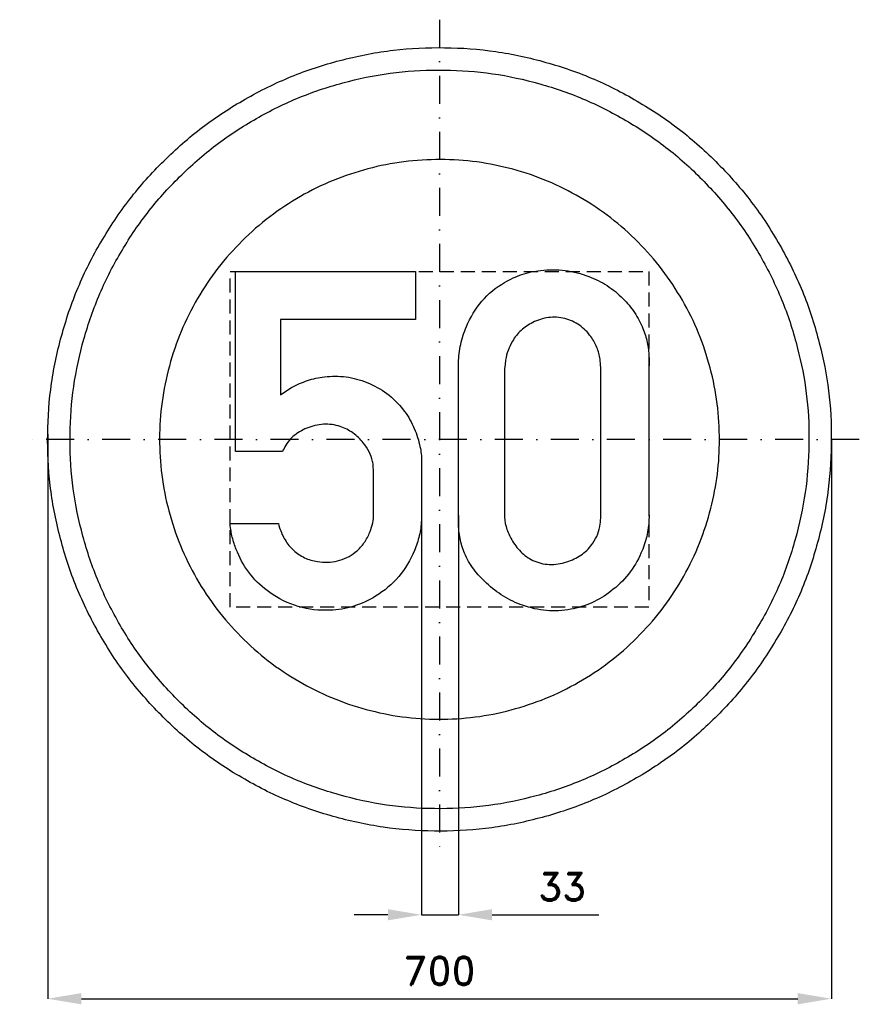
# Model space of a CAD drawing. Header units: millimetres. Extents: x -375 to 375, y -505 to 375.
import ezdxf

# ---------------------------------------------------------------- set-up
doc = ezdxf.new("R2010")
doc.units = ezdxf.units.MM
doc.header["$LTSCALE"] = 5
doc.linetypes.add('ČERCHOVANÁX2', pattern=[2, 1, -0.5, 0, -0.5])
doc.linetypes.add('ČÁRKOVANÁX2', pattern=[1.5, 1, -0.5])
doc.layers.add('Kóty', color=2, linetype='Continuous')
doc.layers.add('Značka', color=7, linetype='Continuous')
doc.styles.get("Standard").update_dxf_attribs({"font": 'romand.shx', "height": 25})
doc.dimstyles.get("Standard").update_dxf_attribs({"dimtxt": 25, "dimasz": 30, "dimexe": 0.18, "dimexo": 0.0625, "dimgap": 12.5, "dimtad": 1, "dimdec": 0, "dimzin": 0, "dimdsep": 46, "dimtxsty": 'Standard', "dimcen": 0.09, "dimadec": 0, "dimazin": 0, "dimtfac": 1, "dimtdec": 0, "dimtofl": 0, "dimtmove": 0, "dimatfit": 3, "dimfxl": 1, "dimtolj": 1, "dimtzin": 0, "dimarcsym": 0})

# ---------------------------------------------------------------- blocks, each defined once
blk = doc.blocks.new('*D2')
at = {"layer": 'Defpoints', "color": 0, "transparency": 16777216}
for p in [(-349.92, 4.7), (350.05, 0.12), (350.05, -499.82)]:
    blk.add_point(p, dxfattribs=at)
at = {"layer": 'Kóty', "color": 0, "lineweight": -2, "transparency": 16777216}
for p, q in [((-349.92, 4.64), (-349.92, -500)), ((350.05, 0.06), (350.05, -500)), ((-319.92, -499.82), (320.05, -499.82))]:
    blk.add_line(p, q, dxfattribs=at)
at = {"layer": 'Kóty', "color": 0, "transparency": 16777216}
for points in [[(-319.92, -494.82), (-319.92, -504.82), (-349.92, -499.82)], [(320.05, -494.82), (320.05, -504.82), (350.05, -499.82)]]:
    blk.add_solid(points, dxfattribs=at)
at = {"layer": 'Kóty', "color": 0, "transparency": 16777216, "insert": (0.06, -474.82), "char_height": 25, "attachment_point": 5}
blk.add_mtext('\\A1;700', dxfattribs=at)
blk = doc.blocks.new('*D3')
at = {"layer": 'Defpoints', "color": 0, "transparency": 16777216}
for p in [(16.93, -68.05), (-16.12, -71.34), (16.93, -424.82)]:
    blk.add_point(p, dxfattribs=at)
at = {"layer": 'Kóty', "color": 0, "lineweight": -2, "transparency": 16777216}
for p, q in [((16.93, -68.11), (16.93, -425)), ((-16.12, -71.4), (-16.12, -425)), ((-46.12, -424.82), (-76.12, -424.82)), ((46.93, -424.82), (142.41, -424.82))]:
    blk.add_line(p, q, dxfattribs=at)
at = {"layer": 'Kóty', "color": 0, "transparency": 16777216}
for points in [[(-46.12, -419.82), (-46.12, -429.82), (-16.12, -424.82)], [(46.93, -419.82), (46.93, -429.82), (16.93, -424.82)]]:
    blk.add_solid(points, dxfattribs=at)
at = {"layer": 'Kóty', "color": 0, "transparency": 16777216, "insert": (109.67, -399.82), "char_height": 25, "attachment_point": 5}
blk.add_mtext('\\A1;33', dxfattribs=at)

msp = doc.modelspace()

# ---------------------------------------------------------------- linework, layer by layer
at = {"layer": 'Kóty'}
msp.add_lwpolyline([(-16.12, -424.82), (16.93, -424.82)], dxfattribs=at)
at = {"layer": 'Značka', "color": 6, "linetype": 'ČERCHOVANÁX2', "lineweight": 25, "ltscale": 5}
for p, q in [((0, 375), (0, -375)), ((375, 0), (-375, 0))]:
    msp.add_line(p, q, dxfattribs=at)
at = {"layer": 'Značka', "color": 5}
for points in [[(350, 0, -0.001705), (349.99, -2.29, -0.001496), (349.97, -4.58, -0.032167), (346.49, -50.21, -0.035715), (336.86, -95, -0.03668), (321.83, -138.26, -0.034754), (300.79, -178.95, -0.034047), (274.96, -216.77, -0.03445), (244.23, -250.71, -0.034552), (209.51, -280.56, -0.034443), (171.02, -305.37, -0.034411), (129.75, -325.22, -0.034436), (86.15, -339.23, -0.034424), (41.16, -347.72, -0.034423), (-4.58, -349.97, -0.034419), (-50.24, -346.53, -0.034408), (-95, -336.86, -0.034406), (-138.22, -321.72, -0.034418), (-178.95, -300.79, -0.034409), (-216.78, -274.98, -0.03442), (-250.71, -244.23, -0.034408), (-280.56, -209.5, -0.03441), (-305.37, -171.02, -0.034416), (-325.22, -129.75, -0.03442), (-339.23, -86.15, -0.034424), (-347.72, -41.16, -0.034412), (-349.97, 4.58, -0.034414), (-346.53, 50.24, -0.034417), (-336.86, 95, -0.034418), (-321.72, 138.22, -0.034431), (-300.79, 178.95, -0.034419), (-274.98, 216.78, -0.034413), (-244.23, 250.71, -0.034403), (-209.5, 280.56, -0.034423), (-171.02, 305.37, -0.034409), (-129.75, 325.22, -0.034417), (-86.15, 339.23, -0.034423), (-41.16, 347.72, -0.034424), (4.58, 349.97, -0.034419), (50.24, 346.53, -0.034406), (95, 336.86, -0.034429), (138.22, 321.71, -0.034443), (178.95, 300.79, -0.034431), (216.77, 274.98, -0.034403), (250.71, 244.23, -0.034394), (280.57, 209.5, -0.034474), (305.37, 171.02, -0.034411), (325.2, 129.76, -0.034084), (339.23, 86.15, -0.032798), (347.51, 43.38, -0.034253), (350, 0)], [(-143.91, -75.19), (-143.38, -77.11), (-142.81, -79.03, 0.061316), (-137.91, -89.92, 0.076045), (-130.28, -99.06, 0.081248), (-120.55, -105.74, 0.074042), (-109.06, -109.19, 0.102496), (-91.12, -108.65, 0.117012), (-75.31, -100.84, 0.072395), (-67.94, -93.38, 0.058807), (-62.72, -84.22, 0.043834), (-60.07, -76.63, 0.050804), (-58.91, -68.75), (-58.83, -66.63, 0.003673), (-58.81, -64.5), (-58.81, -28.12), (-59.14, -23.89, 0.025877), (-59.75, -19.72, 0.068302), (-62.89, -11, 0.054001), (-68.13, -3.16, 0.069233), (-77.35, 5.69, 0.080529), (-88.63, 11.38, 0.097793), (-103.61, 13.5, 0.091169), (-118.63, 9.94, 0.085488), (-130.6, 2.71, 0.103686), (-138.88, -8.06), (-139.53, -9.38), (-140.16, -10.72), (-182.28, -10.72), (-182.28, 150), (-21.56, 150), (-21.56, 107.22), (-142.13, 107.22), (-142.13, 39.72), (-137.18, 43.09), (-132.09, 46.25, -0.051748), (-117.96, 52.55, -0.052689), (-102.75, 55.81, -0.065755), (-83.49, 55.79, -0.065545), (-64.84, 50.78, -0.069336), (-46.94, 40.91, -0.071311), (-32.5, 26.53, -0.059685), (-23.4, 11.75, -0.053835), (-17.84, -4.69, -0.024814), (-16.54, -11.39, -0.033789), (-16.03, -18.16), (-16.03, -19.06, -0.001347), (-16.03, -19.97), (-16.03, -68.12), (-16.08, -70.27), (-16.16, -72.41, -0.045327), (-18.08, -86.12, -0.043694), (-22.44, -99.37, -0.080865), (-36.42, -122.58, -0.084546), (-57.09, -140.06, -0.0698), (-76.6, -149.13, -0.066767), (-97.88, -152.62, -0.084639), (-126.11, -149.36, -0.088716), (-151.56, -136.81, -0.074215), (-168.66, -120.94, -0.070951), (-180.5, -100.94, -0.035776), (-184.38, -90.21, -0.037174), (-186.66, -79.09), (-186.9, -77.14), (-187.13, -75.19), (-143.91, -75.19)], [(16.97, 63.13), (16.95, 65.81, -0.005904), (16.97, 68.5, -0.049012), (18.93, 84.9, -0.050006), (24.13, 100.75, -0.079549), (37.9, 123.39, -0.089108), (58.16, 140.16, -0.059843), (73.66, 147.33, -0.052065), (90.41, 150.91, -0.062048), (112.25, 150.93, -0.06454), (133.38, 145.53, -0.055492), (149.71, 137.36, -0.055516), (163.84, 125.81, -0.051075), (174.23, 113.33, -0.054872), (181.75, 98.97, -0.045227), (185.59, 86.64, -0.045977), (187.13, 73.88, -0.012337), (187.2, 69.41, -0.004148), (187.13, 64.94), (187.13, -65.81), (187.15, -68.5, -0.006994), (187.13, -71.19, -0.051781), (185.1, -86.74, -0.049673), (179.97, -101.66, -0.066801), (168.79, -120.43, -0.065855), (153.09, -135.66, -0.061091), (136.18, -145.97, -0.064137), (117.28, -151.78, -0.069705), (95.52, -152.94, -0.067489), (74.28, -148.22, -0.056813), (57.15, -140.11, -0.049576), (42.03, -128.5, -0.048033), (30.6, -116.12, -0.065836), (22.34, -101.66, -0.054774), (18.36, -88.5, -0.042348), (16.97, -74.78, -0.009281), (16.91, -70.29, -0.00311), (16.97, -65.81), (16.97, 63.13)], [(58.16, 63.13), (58.16, -65.81), (58.13, -67.61, 0.009792), (58.16, -69.41, 0.073845), (60.26, -80.51, 0.059513), (65.31, -90.91, 0.070766), (73.82, -101.59, 0.094575), (85.03, -108.81, 0.108476), (100.04, -111.78, 0.087593), (115.47, -108.81, 0.078166), (127.67, -102.47, 0.088143), (136.97, -92.69, 0.061818), (141.34, -84.51, 0.061215), (143.59, -75.56, 0.025186), (144.02, -70.7, 0.008351), (144.13, -65.81), (144.13, 63.13), (143.84, 67.37, 0.016558), (143.38, 71.59, 0.05832), (140.54, 82.15, 0.064715), (135.19, 91.78, 0.088126), (125.01, 102.02, 0.097895), (111.91, 107.91, 0.099832), (97.31, 108.82, 0.08829), (83.25, 104.34, 0.074163), (72.9, 97.31, 0.075635), (65.16, 87.66, 0.052596), (61.29, 79.54, 0.046062), (59.09, 70.84), (58.55, 66.99), (58.16, 63.13)]]:
    msp.add_lwpolyline(points, format="xyb", dxfattribs=at)
at = {"layer": 'Značka', "color": 1}
for points in [[(330, 0, -0.001582), (329.99, -2.16, -0.001587), (329.97, -4.32, -0.032168), (326.69, -47.34, -0.035722), (317.61, -89.58, -0.036649), (303.44, -130.36, -0.034746), (283.6, -168.73, -0.034035), (259.25, -204.39, -0.034432), (230.27, -236.38, -0.03457), (197.54, -264.53, -0.034433), (161.25, -287.92, -0.034372), (122.33, -306.64, -0.034413), (81.23, -319.85, -0.034419), (38.8, -327.85, -0.034426), (-4.32, -329.97, -0.03444), (-47.37, -326.73, -0.03441), (-89.58, -317.61, -0.034427), (-130.32, -303.33, -0.034403), (-168.73, -283.6, -0.034408), (-204.39, -259.27, -0.034404), (-236.38, -230.27, -0.034408), (-264.53, -197.53, -0.03441), (-287.92, -161.25, -0.034428), (-306.64, -122.34, -0.03441), (-319.85, -81.23, -0.03442), (-327.85, -38.8, -0.034417), (-329.97, 4.32, -0.034411), (-326.73, 47.37, -0.034423), (-317.61, 89.58, -0.03442), (-303.33, 130.32, -0.034418), (-283.6, 168.73, -0.034423), (-259.27, 204.39, -0.034424), (-230.27, 236.38, -0.034424), (-197.53, 264.53, -0.034411), (-161.25, 287.92, -0.03441), (-122.34, 306.64, -0.034388), (-81.23, 319.85, -0.034393), (-38.8, 327.85, -0.034404), (4.32, 329.97, -0.03444), (47.37, 326.73, -0.034409), (89.58, 317.61, -0.034384), (130.32, 303.33, -0.034408), (168.73, 283.6, -0.034395), (204.39, 259.27, -0.034397), (236.38, 230.27, -0.034423), (264.53, 197.53, -0.034486), (287.92, 161.25, -0.034402), (306.62, 122.35, -0.03407), (319.85, 81.23, -0.032775), (327.65, 40.91, -0.034255), (330, 0)], [(250, 0), (249.99, 1.64), (249.98, 3.27, 0.032159), (247.49, 35.86, 0.035741), (240.61, 67.86, 0.036674), (229.88, 98.76, 0.034746), (214.85, 127.82, 0.034034), (196.4, 154.84, 0.034445), (174.45, 179.08, 0.034574), (149.65, 200.4, 0.034422), (122.16, 218.12, 0.03439), (92.68, 232.3, 0.034463), (61.54, 242.31, 0.034437), (29.4, 248.37, 0.03441), (-3.27, 249.98, 0.03444), (-35.89, 247.52, 0.034404), (-67.86, 240.61, 0.034422), (-98.73, 229.8, 0.034443), (-127.82, 214.85, 0.034409), (-154.84, 196.41, 0.03441), (-179.08, 174.45, 0.034417), (-200.4, 149.65, 0.034425), (-218.12, 122.16, 0.034421), (-232.3, 92.68, 0.034417), (-242.31, 61.54, 0.034411), (-248.37, 29.4, 0.034418), (-249.98, -3.27, 0.034427), (-247.52, -35.89, 0.03441), (-240.61, -67.86, 0.034429), (-229.8, -98.73, 0.034409), (-214.85, -127.82, 0.034424), (-196.41, -154.84, 0.034446), (-174.45, -179.08, 0.034456), (-149.65, -200.4, 0.034438), (-122.16, -218.12, 0.034434), (-92.68, -232.3, 0.034436), (-61.54, -242.31, 0.034434), (-29.4, -248.37, 0.034411), (3.27, -249.98, 0.03444), (35.89, -247.52, 0.034402), (67.86, -240.61, 0.034421), (98.73, -229.8, 0.034397), (127.82, -214.85, 0.03439), (154.84, -196.42, 0.034405), (179.08, -174.45, 0.034418), (200.4, -149.64, 0.034471), (218.12, -122.16, 0.034428), (232.29, -92.69, 0.034077), (242.31, -61.54, 0.032778), (248.22, -30.99, 0.034264), (250, 0)]]:
    msp.add_lwpolyline(points, format="xyb", dxfattribs=at)
at = {"layer": 'Značka', "color": 6, "linetype": 'ČÁRKOVANÁX2', "ltscale": 2.5}
msp.add_lwpolyline([(-187.13, -150), (-187.13, 150), (187.13, 150), (187.13, -150), (-187.13, -150)], dxfattribs=at)

# ---------------------------------------------------------------- dimensions: what is measured, and where the dimension line sits
at = {"layer": 'Kóty'}
for base, p1, p2, picture, middle in [((350.05, -499.82), (-349.92, 4.7), (350.05, 0.12), '*D2', (0.06, -474.82)), ((16.93, -424.82), (-16.12, -71.34), (16.93, -68.05), '*D3', (109.67, -399.82))]:
    dim = msp.add_linear_dim(base=base, p1=p1, p2=p2, dimstyle='Standard', dxfattribs=at)
    dim.commit()
    dim.dimension.update_dxf_attribs({"geometry": picture, "text_midpoint": middle})

doc.saveas('drawing.dxf')
